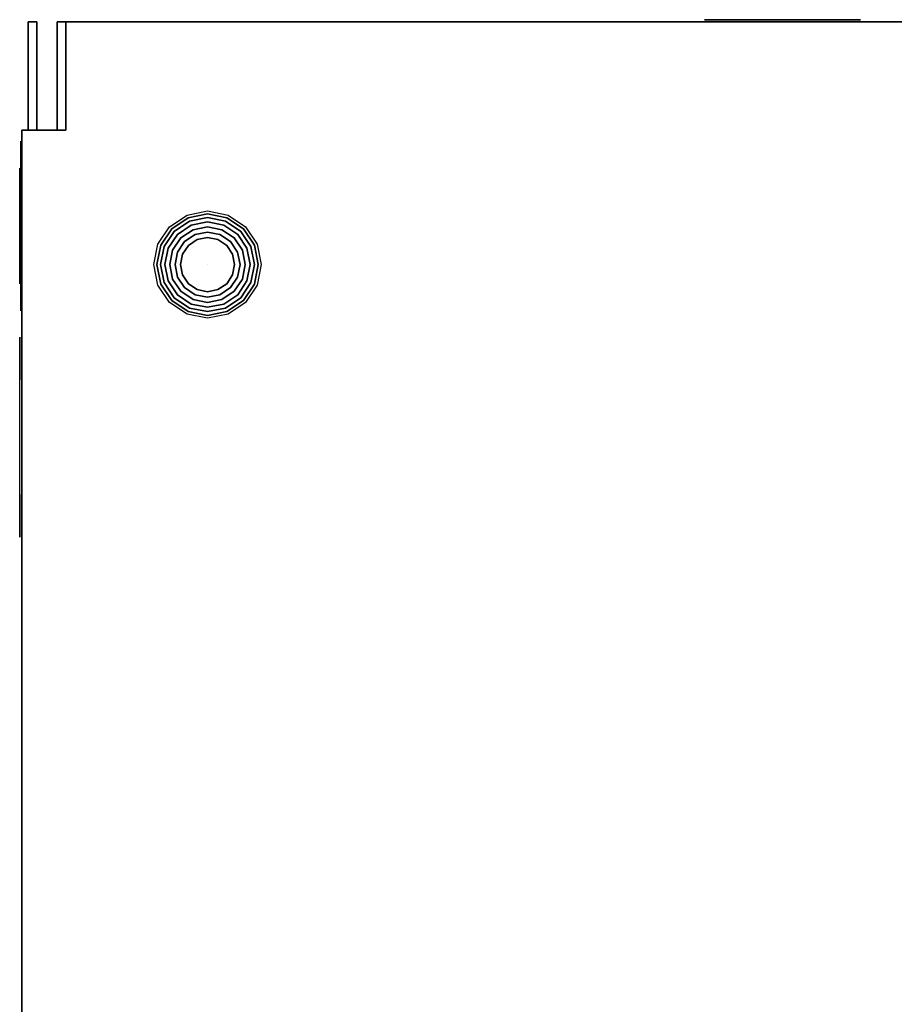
# Model space of a CAD drawing. Header units: millimetres. Extents: x -399 to 408, y -383 to 469.
# Tile 9 of 16: x -399 to 5, y 15 to 469. Entities that reach past the tile are written whole.
import ezdxf

# ---------------------------------------------------------------- set-up
doc = ezdxf.new("R2010")
doc.units = ezdxf.units.MM
doc.layers.add('KF_SEQ_10_B_SPEAKDETAIL', color=250, linetype='Continuous')
doc.layers.add('KF_SEQ_10_B_SPEAKER', color=253, linetype='Continuous')

# ---------------------------------------------------------------- blocks, each defined once
blk = doc.blocks.new('KF_SEQ_10_B')
at = {"layer": 'KF_SEQ_10_B_SPEAKDETAIL'}
for points in [[(-395.1, 468, 235), (-391.1, 468, 235), (-391.1, 418, 235), (-395.1, 418, 235)], [(-395.1, 468, -235), (-391.1, 468, -235), (-391.1, 418, -235), (-395.1, 418, -235)], [(-391.1, 468, 235), (-395.1, 468, 235), (-395.1, 468, -235), (-391.1, 468, -235)], [(-395.1, 468, 235), (-395.1, 418, 235), (-395.1, 418, -235), (-395.1, 468, -235)], [(-391.1, 468, 235), (-391.1, 418, 235), (-391.1, 418, -235), (-391.1, 468, -235)], [(-381.7, 468, 235), (-377.7, 468, 235), (-377.7, 418, 235), (-381.7, 418, 235)], [(-381.7, 468, -235), (-377.7, 468, -235), (-377.7, 418, -235), (-381.7, 418, -235)], [(-377.7, 468, 235), (-381.7, 468, 235), (-381.7, 468, -235), (-377.7, 468, -235)], [(-381.7, 468, 235), (-381.7, 418, 235), (-381.7, 418, -235), (-381.7, 468, -235)], [(-377.7, 468, 235), (-377.7, 418, 235), (-377.7, 418, -235), (-377.7, 468, -235)], [(-391.1, 418, 235), (-395.1, 418, 235), (-395.1, 418, -235), (-391.1, 418, -235)], [(-377.7, 418, 235), (-381.7, 418, 235), (-381.7, 418, -235), (-377.7, 418, -235)]]:
    blk.add_3dface(points, dxfattribs=at)
for points, invisible_edges in [([(-83, 469, -52), (-83, 469, 52), (-81.99, 469, 55.89), (-81.99, 469, -55.89)], 4), ([(-81.99, 469, -55.89), (-81.99, 469, 55.89), (-79.23, 469, 58.79), (-79.23, 469, -58.79)], 5), ([(-79.23, 469, -58.79), (-79.23, 469, 58.79), (-75.4, 469, 59.99), (-75.4, 469, -59.99)], 5), ([(-75.4, 469, -59.99), (-75.4, 469, 59.99), (-71.34, 469, 60), (-71.34, 469, -60)], 5), ([(-71.34, 469, -60), (-71.34, 469, 60), (-67.28, 469, 60), (-67.28, 469, -60)], 5), ([(-67.28, 469, -60), (-67.28, 469, 60), (-63.23, 469, 60), (-63.23, 469, -60)], 5), ([(-63.23, 469, -60), (-63.23, 469, 60), (-59.17, 469, 60), (-59.17, 469, -60)], 5), ([(-59.17, 469, -60), (-59.17, 469, 60), (-55.11, 469, 60), (-55.11, 469, -60)], 5), ([(-55.11, 469, -60), (-55.11, 469, 60), (-51.06, 469, 60), (-51.06, 469, -60)], 5), ([(-51.06, 469, -60), (-51.06, 469, 60), (-47, 469, 60), (-47, 469, -60)], 5), ([(-47, 469, -60), (-47, 469, 60), (-42.94, 469, 60), (-42.94, 469, -60)], 5), ([(-42.94, 469, -60), (-42.94, 469, 60), (-38.89, 469, 60), (-38.89, 469, -60)], 5), ([(-38.89, 469, -60), (-38.89, 469, 60), (-34.83, 469, 60), (-34.83, 469, -60)], 5), ([(-34.83, 469, -60), (-34.83, 469, 60), (-30.77, 469, 60), (-30.77, 469, -60)], 5), ([(-30.77, 469, -60), (-30.77, 469, 60), (-26.72, 469, 60), (-26.72, 469, -60)], 5), ([(-26.72, 469, -60), (-26.72, 469, 60), (-22.66, 469, 60), (-22.66, 469, -60)], 5), ([(-22.66, 469, -60), (-22.66, 469, 60), (-18.6, 469, 59.99), (-18.6, 469, -59.99)], 5), ([(-18.6, 469, -59.99), (-18.6, 469, 59.99), (-14.77, 469, 58.79), (-14.77, 469, -58.79)], 5), ([(-14.77, 469, -58.79), (-14.77, 469, 58.79), (-12.01, 469, 55.89), (-12.01, 469, -55.89)], 5), ([(-12.01, 469, -55.89), (-12.01, 469, 55.89), (-11, 469, 52), (-11, 469, -52)], 1), ([(-399, 399.83, -152.25), (-399, 399.83, -157.74), (-399, 400.49, -154.99)], 5), ([(-399, 399.83, 157.74), (-399, 399.83, 152.25), (-399, 400.49, 154.99)], 5), ([(-399, 398.54, -149.71), (-399, 398.54, -160.27), (-399, 399.83, -157.74), (-399, 399.83, -152.25)], 5), ([(-399, 398.54, 160.27), (-399, 398.54, 149.71), (-399, 399.83, 152.25), (-399, 399.83, 157.74)], 5), ([(-399, 397, -147.32), (-399, 397, -162.66), (-399, 398.54, -160.27), (-399, 398.54, -149.71)], 5), ([(-399, 397, 162.66), (-399, 397, 147.32), (-399, 398.54, 149.71), (-399, 398.54, 160.27)], 5), ([(-399, 395.23, -145.1), (-399, 395.23, -164.89), (-399, 397, -162.66), (-399, 397, -147.32)], 5), ([(-399, 395.23, 164.89), (-399, 395.23, 145.1), (-399, 397, 147.32), (-399, 397, 162.66)], 5), ([(-399, 393.24, -143.06), (-399, 393.24, -166.93), (-399, 395.23, -164.89), (-399, 395.23, -145.1)], 5), ([(-399, 393.24, 166.93), (-399, 393.24, 143.06), (-399, 395.23, 145.1), (-399, 395.23, 164.89)], 5), ([(-399, 391.07, -141.23), (-399, 391.07, -168.76), (-399, 393.24, -166.93), (-399, 393.24, -143.06)], 5), ([(-399, 391.07, 168.76), (-399, 391.07, 141.23), (-399, 393.24, 143.06), (-399, 393.24, 166.93)], 5), ([(-399, 388.72, -139.62), (-399, 388.72, -170.36), (-399, 391.07, -168.76), (-399, 391.07, -141.23)], 5), ([(-399, 388.72, 170.36), (-399, 388.72, 139.62), (-399, 391.07, 141.23), (-399, 391.07, 168.76)], 5), ([(-399, 386.22, -138.26), (-399, 386.22, -171.73), (-399, 388.72, -170.36), (-399, 388.72, -139.62)], 5), ([(-399, 386.22, 171.73), (-399, 386.22, 138.26), (-399, 388.72, 139.62), (-399, 388.72, 170.36)], 5), ([(-399, 383.6, -137.15), (-399, 383.6, -172.83), (-399, 386.22, -171.73), (-399, 386.22, -138.26)], 5), ([(-399, 383.6, 172.83), (-399, 383.6, 137.15), (-399, 386.22, 138.26), (-399, 386.22, 171.73)], 5), ([(-399, 380.88, -136.31), (-399, 380.88, -173.67), (-399, 383.6, -172.83), (-399, 383.6, -137.15)], 5), ([(-399, 380.88, 173.67), (-399, 380.88, 136.31), (-399, 383.6, 137.15), (-399, 383.6, 172.83)], 5), ([(-399, 378.09, -135.75), (-399, 378.09, -174.24), (-399, 380.88, -173.67), (-399, 380.88, -136.31)], 5), ([(-399, 378.09, 174.24), (-399, 378.09, 135.75), (-399, 380.88, 136.31), (-399, 380.88, 173.67)], 5), ([(-399, 375.26, -135.47), (-399, 375.26, -174.52), (-399, 378.09, -174.24), (-399, 378.09, -135.75)], 5), ([(-399, 375.26, 174.52), (-399, 375.26, 135.47), (-399, 378.09, 135.75), (-399, 378.09, 174.24)], 5), ([(-329.81, 373.51, -235), (-321.77, 378.87, -235), (-321.26, 377.63, -237.13), (-328.85, 372.55, -237.13)], 10), ([(-328.85, 372.55, -237.13), (-321.26, 377.63, -237.13), (-320.6, 376.05, -238.97), (-327.65, 371.35, -238.97)], 10), ([(-321.77, 378.87, -235), (-312.3, 380.76, -235), (-312.3, 379.41, -237.13), (-321.26, 377.63, -237.13)], 10), ([(-321.26, 377.63, -237.13), (-312.3, 379.41, -237.13), (-312.3, 377.7, -238.97), (-320.6, 376.05, -238.97)], 10), ([(-320.6, 376.05, -238.97), (-312.3, 377.7, -238.97), (-312.3, 375.68, -240.48), (-319.83, 374.19, -240.48)], 10), ([(-312.3, 380.76, -235), (-302.83, 378.87, -235), (-303.34, 377.63, -237.13), (-312.3, 379.41, -237.13)], 10), ([(-312.3, 379.41, -237.13), (-303.34, 377.63, -237.13), (-304, 376.05, -238.97), (-312.3, 377.7, -238.97)], 10), ([(-312.3, 377.7, -238.97), (-304, 376.05, -238.97), (-304.77, 374.19, -240.48), (-312.3, 375.68, -240.48)], 10), ([(-303.34, 377.63, -237.13), (-295.75, 372.55, -237.13), (-296.95, 371.35, -238.97), (-304, 376.05, -238.97)], 10), ([(-302.83, 378.87, -235), (-294.79, 373.51, -235), (-295.75, 372.55, -237.13), (-303.34, 377.63, -237.13)], 10), ([(-399, 372.42, -135.47), (-399, 372.42, -174.52), (-399, 375.26, -174.52), (-399, 375.26, -135.47)], 5), ([(-399, 372.42, 174.52), (-399, 372.42, 135.47), (-399, 375.26, 135.47), (-399, 375.26, 174.52)], 5), ([(-335.17, 365.47, -235), (-329.81, 373.51, -235), (-328.85, 372.55, -237.13), (-333.93, 364.96, -237.13)], 10), ([(-333.93, 364.96, -237.13), (-328.85, 372.55, -237.13), (-327.65, 371.35, -238.97), (-332.35, 364.3, -238.97)], 10), ([(-327.65, 371.35, -238.97), (-320.6, 376.05, -238.97), (-319.83, 374.19, -240.48), (-326.22, 369.92, -240.48)], 10), ([(-326.22, 369.92, -240.48), (-319.83, 374.19, -240.48), (-318.97, 372.1, -241.59), (-324.62, 368.32, -241.59)], 10), ([(-319.83, 374.19, -240.48), (-312.3, 375.68, -240.48), (-312.3, 373.43, -241.59), (-318.97, 372.1, -241.59)], 10), ([(-318.97, 372.1, -241.59), (-312.3, 373.43, -241.59), (-312.3, 371.01, -242.27), (-318.04, 369.86, -242.27)], 10), ([(-312.3, 375.68, -240.48), (-304.77, 374.19, -240.48), (-305.63, 372.1, -241.59), (-312.3, 373.43, -241.59)], 10), ([(-312.3, 373.43, -241.59), (-305.63, 372.1, -241.59), (-306.56, 369.86, -242.27), (-312.3, 371.01, -242.27)], 10), ([(-304.77, 374.19, -240.48), (-298.38, 369.92, -240.48), (-299.98, 368.32, -241.59), (-305.63, 372.1, -241.59)], 10), ([(-304, 376.05, -238.97), (-296.95, 371.35, -238.97), (-298.38, 369.92, -240.48), (-304.77, 374.19, -240.48)], 10), ([(-295.75, 372.55, -237.13), (-290.67, 364.96, -237.13), (-292.25, 364.3, -238.97), (-296.95, 371.35, -238.97)], 10), ([(-294.79, 373.51, -235), (-289.43, 365.47, -235), (-290.67, 364.96, -237.13), (-295.75, 372.55, -237.13)], 10), ([(-399, 369.58, -135.75), (-399, 369.58, -174.24), (-399, 372.42, -174.52), (-399, 372.42, -135.47)], 5), ([(-399, 369.58, 174.24), (-399, 369.58, 135.75), (-399, 372.42, 135.47), (-399, 372.42, 174.52)], 5), ([(-399, 366.8, -136.31), (-399, 366.8, -173.67), (-399, 369.58, -174.24), (-399, 369.58, -135.75)], 5), ([(-399, 366.8, 173.67), (-399, 366.8, 136.31), (-399, 369.58, 135.75), (-399, 369.58, 174.24)], 5), ([(-332.35, 364.3, -238.97), (-327.65, 371.35, -238.97), (-326.22, 369.92, -240.48), (-330.49, 363.53, -240.48)], 10), ([(-330.49, 363.53, -240.48), (-326.22, 369.92, -240.48), (-324.62, 368.32, -241.59), (-328.4, 362.67, -241.59)], 10), ([(-328.4, 362.67, -241.59), (-324.62, 368.32, -241.59), (-322.91, 366.61, -242.27), (-326.16, 361.74, -242.27)], 10), ([(-324.62, 368.32, -241.59), (-318.97, 372.1, -241.59), (-318.04, 369.86, -242.27), (-322.91, 366.61, -242.27)], 10), ([(-322.91, 366.61, -242.27), (-318.04, 369.86, -242.27), (-317.08, 367.55, -242.5), (-321.14, 364.84, -242.5)], 10), ([(-318.04, 369.86, -242.27), (-312.3, 371.01, -242.27), (-312.3, 368.5, -242.5), (-317.08, 367.55, -242.5)], 10), ([(-317.08, 367.55, -242.5), (-312.3, 368.5, -242.5), (-312.3, 356, -242.5)], 10), ([(-312.3, 371.01, -242.27), (-306.56, 369.86, -242.27), (-307.52, 367.55, -242.5), (-312.3, 368.5, -242.5)], 10), ([(-312.3, 368.5, -242.5), (-307.52, 367.55, -242.5), (-312.3, 356, -242.5)], 10), ([(-306.56, 369.86, -242.27), (-301.69, 366.61, -242.27), (-303.46, 364.84, -242.5), (-307.52, 367.55, -242.5)], 10), ([(-305.63, 372.1, -241.59), (-299.98, 368.32, -241.59), (-301.69, 366.61, -242.27), (-306.56, 369.86, -242.27)], 10), ([(-299.98, 368.32, -241.59), (-296.2, 362.67, -241.59), (-298.44, 361.74, -242.27), (-301.69, 366.61, -242.27)], 10), ([(-298.38, 369.92, -240.48), (-294.11, 363.53, -240.48), (-296.2, 362.67, -241.59), (-299.98, 368.32, -241.59)], 10), ([(-296.95, 371.35, -238.97), (-292.25, 364.3, -238.97), (-294.11, 363.53, -240.48), (-298.38, 369.92, -240.48)], 10), ([(-399, 364.08, -137.15), (-399, 364.08, -172.83), (-399, 366.8, -173.67), (-399, 366.8, -136.31)], 5), ([(-399, 364.08, 172.83), (-399, 364.08, 137.15), (-399, 366.8, 136.31), (-399, 366.8, 173.67)], 5), ([(-399, 361.46, -138.26), (-399, 361.46, -171.73), (-399, 364.08, -172.83), (-399, 364.08, -137.15)], 5), ([(-399, 361.46, 171.73), (-399, 361.46, 138.26), (-399, 364.08, 137.15), (-399, 364.08, 172.83)], 5), ([(-337.06, 356, -235), (-335.17, 365.47, -235), (-333.93, 364.96, -237.13), (-335.71, 356, -237.13)], 10), ([(-335.71, 356, -237.13), (-333.93, 364.96, -237.13), (-332.35, 364.3, -238.97), (-334, 356, -238.97)], 10), ([(-334, 356, -238.97), (-332.35, 364.3, -238.97), (-330.49, 363.53, -240.48), (-331.98, 356, -240.48)], 10), ([(-331.98, 356, -240.48), (-330.49, 363.53, -240.48), (-328.4, 362.67, -241.59), (-329.73, 356, -241.59)], 10), ([(-326.16, 361.74, -242.27), (-322.91, 366.61, -242.27), (-321.14, 364.84, -242.5), (-323.85, 360.78, -242.5)], 10), ([(-323.85, 360.78, -242.5), (-321.14, 364.84, -242.5), (-312.3, 356, -242.5)], 10), ([(-321.14, 364.84, -242.5), (-317.08, 367.55, -242.5), (-312.3, 356, -242.5)], 10), ([(-307.52, 367.55, -242.5), (-303.46, 364.84, -242.5), (-312.3, 356, -242.5)], 10), ([(-303.46, 364.84, -242.5), (-300.75, 360.78, -242.5), (-312.3, 356, -242.5)], 10), ([(-301.69, 366.61, -242.27), (-298.44, 361.74, -242.27), (-300.75, 360.78, -242.5), (-303.46, 364.84, -242.5)], 10), ([(-294.11, 363.53, -240.48), (-292.62, 356, -240.48), (-294.87, 356, -241.59), (-296.2, 362.67, -241.59)], 10), ([(-292.25, 364.3, -238.97), (-290.6, 356, -238.97), (-292.62, 356, -240.48), (-294.11, 363.53, -240.48)], 10), ([(-290.67, 364.96, -237.13), (-288.89, 356, -237.13), (-290.6, 356, -238.97), (-292.25, 364.3, -238.97)], 10), ([(-289.43, 365.47, -235), (-287.54, 356, -235), (-288.89, 356, -237.13), (-290.67, 364.96, -237.13)], 10), ([(-399, 358.96, -139.62), (-399, 358.96, -170.36), (-399, 361.46, -171.73), (-399, 361.46, -138.26)], 5), ([(-399, 358.96, 170.36), (-399, 358.96, 139.62), (-399, 361.46, 138.26), (-399, 361.46, 171.73)], 5), ([(-399, 356.61, -141.23), (-399, 356.61, -168.76), (-399, 358.96, -170.36), (-399, 358.96, -139.62)], 5), ([(-399, 356.61, 168.76), (-399, 356.61, 141.23), (-399, 358.96, 139.62), (-399, 358.96, 170.36)], 5), ([(-329.73, 356, -241.59), (-328.4, 362.67, -241.59), (-326.16, 361.74, -242.27), (-327.31, 356, -242.27)], 10), ([(-327.31, 356, -242.27), (-326.16, 361.74, -242.27), (-323.85, 360.78, -242.5), (-324.8, 356, -242.5)], 10), ([(-324.8, 356, -242.5), (-323.85, 360.78, -242.5), (-312.3, 356, -242.5)], 10), ([(-300.75, 360.78, -242.5), (-299.8, 356, -242.5), (-312.3, 356, -242.5)], 10), ([(-298.44, 361.74, -242.27), (-297.29, 356, -242.27), (-299.8, 356, -242.5), (-300.75, 360.78, -242.5)], 10), ([(-296.2, 362.67, -241.59), (-294.87, 356, -241.59), (-297.29, 356, -242.27), (-298.44, 361.74, -242.27)], 10), ([(-399, 354.43, -143.06), (-399, 354.43, -166.93), (-399, 356.61, -168.76), (-399, 356.61, -141.23)], 5), ([(-399, 354.43, 166.93), (-399, 354.43, 143.06), (-399, 356.61, 141.23), (-399, 356.61, 168.76)], 5), ([(-399, 352.45, -145.1), (-399, 352.45, -164.89), (-399, 354.43, -166.93), (-399, 354.43, -143.06)], 5), ([(-399, 352.45, 164.89), (-399, 352.45, 145.1), (-399, 354.43, 143.06), (-399, 354.43, 166.93)], 5), ([(-335.17, 346.53, -235), (-337.06, 356, -235), (-335.71, 356, -237.13), (-333.93, 347.04, -237.13)], 10), ([(-333.93, 347.04, -237.13), (-335.71, 356, -237.13), (-334, 356, -238.97), (-332.35, 347.7, -238.97)], 10), ([(-332.35, 347.7, -238.97), (-334, 356, -238.97), (-331.98, 356, -240.48), (-330.49, 348.47, -240.48)], 10), ([(-330.49, 348.47, -240.48), (-331.98, 356, -240.48), (-329.73, 356, -241.59), (-328.4, 349.33, -241.59)], 10), ([(-328.4, 349.33, -241.59), (-329.73, 356, -241.59), (-327.31, 356, -242.27), (-326.16, 350.26, -242.27)], 10), ([(-326.16, 350.26, -242.27), (-327.31, 356, -242.27), (-324.8, 356, -242.5), (-323.85, 351.22, -242.5)], 10), ([(-323.85, 351.22, -242.5), (-324.8, 356, -242.5), (-312.3, 356, -242.5)], 10), ([(-321.14, 347.16, -242.5), (-323.85, 351.22, -242.5), (-312.3, 356, -242.5)], 10), ([(-317.08, 344.45, -242.5), (-321.14, 347.16, -242.5), (-312.3, 356, -242.5)], 10), ([(-312.3, 343.5, -242.5), (-317.08, 344.45, -242.5), (-312.3, 356, -242.5)], 10), ([(-299.8, 356, -242.5), (-300.75, 351.22, -242.5), (-312.3, 356, -242.5)], 10), ([(-300.75, 351.22, -242.5), (-303.46, 347.16, -242.5), (-312.3, 356, -242.5)], 10), ([(-303.46, 347.16, -242.5), (-307.52, 344.45, -242.5), (-312.3, 356, -242.5)], 10), ([(-307.52, 344.45, -242.5), (-312.3, 343.5, -242.5), (-312.3, 356, -242.5)], 10), ([(-297.29, 356, -242.27), (-298.44, 350.26, -242.27), (-300.75, 351.22, -242.5), (-299.8, 356, -242.5)], 10), ([(-294.87, 356, -241.59), (-296.2, 349.33, -241.59), (-298.44, 350.26, -242.27), (-297.29, 356, -242.27)], 10), ([(-292.62, 356, -240.48), (-294.11, 348.47, -240.48), (-296.2, 349.33, -241.59), (-294.87, 356, -241.59)], 10), ([(-290.6, 356, -238.97), (-292.25, 347.7, -238.97), (-294.11, 348.47, -240.48), (-292.62, 356, -240.48)], 10), ([(-288.89, 356, -237.13), (-290.67, 347.04, -237.13), (-292.25, 347.7, -238.97), (-290.6, 356, -238.97)], 10), ([(-287.54, 356, -235), (-289.43, 346.53, -235), (-290.67, 347.04, -237.13), (-288.89, 356, -237.13)], 10), ([(-399, 350.68, -147.32), (-399, 350.68, -162.66), (-399, 352.45, -164.89), (-399, 352.45, -145.1)], 5), ([(-399, 350.68, 162.66), (-399, 350.68, 147.32), (-399, 352.45, 145.1), (-399, 352.45, 164.89)], 5), ([(-399, 349.14, -149.71), (-399, 349.14, -160.27), (-399, 350.68, -162.66), (-399, 350.68, -147.32)], 5), ([(-399, 349.14, 160.27), (-399, 349.14, 149.71), (-399, 350.68, 147.32), (-399, 350.68, 162.66)], 5), ([(-324.62, 343.68, -241.59), (-328.4, 349.33, -241.59), (-326.16, 350.26, -242.27), (-322.91, 345.39, -242.27)], 10), ([(-322.91, 345.39, -242.27), (-326.16, 350.26, -242.27), (-323.85, 351.22, -242.5), (-321.14, 347.16, -242.5)], 10), ([(-298.44, 350.26, -242.27), (-301.69, 345.39, -242.27), (-303.46, 347.16, -242.5), (-300.75, 351.22, -242.5)], 10), ([(-296.2, 349.33, -241.59), (-299.98, 343.68, -241.59), (-301.69, 345.39, -242.27), (-298.44, 350.26, -242.27)], 10), ([(-399, 347.84, -152.25), (-399, 347.84, -157.74), (-399, 349.14, -160.27), (-399, 349.14, -149.71)], 5), ([(-399, 347.84, 157.74), (-399, 347.84, 152.25), (-399, 349.14, 149.71), (-399, 349.14, 160.27)], 5), ([(-399, 347.19, -154.99), (-399, 347.84, -157.74), (-399, 347.84, -152.25)], 2), ([(-399, 347.19, 154.99), (-399, 347.84, 152.25), (-399, 347.84, 157.74)], 2), ([(-329.81, 338.49, -235), (-335.17, 346.53, -235), (-333.93, 347.04, -237.13), (-328.85, 339.45, -237.13)], 10), ([(-328.85, 339.45, -237.13), (-333.93, 347.04, -237.13), (-332.35, 347.7, -238.97), (-327.65, 340.65, -238.97)], 10), ([(-327.65, 340.65, -238.97), (-332.35, 347.7, -238.97), (-330.49, 348.47, -240.48), (-326.22, 342.08, -240.48)], 10), ([(-326.22, 342.08, -240.48), (-330.49, 348.47, -240.48), (-328.4, 349.33, -241.59), (-324.62, 343.68, -241.59)], 10), ([(-318.97, 339.9, -241.59), (-324.62, 343.68, -241.59), (-322.91, 345.39, -242.27), (-318.04, 342.14, -242.27)], 10), ([(-318.04, 342.14, -242.27), (-322.91, 345.39, -242.27), (-321.14, 347.16, -242.5), (-317.08, 344.45, -242.5)], 10), ([(-301.69, 345.39, -242.27), (-306.56, 342.14, -242.27), (-307.52, 344.45, -242.5), (-303.46, 347.16, -242.5)], 10), ([(-299.98, 343.68, -241.59), (-305.63, 339.9, -241.59), (-306.56, 342.14, -242.27), (-301.69, 345.39, -242.27)], 10), ([(-294.11, 348.47, -240.48), (-298.38, 342.08, -240.48), (-299.98, 343.68, -241.59), (-296.2, 349.33, -241.59)], 10), ([(-292.25, 347.7, -238.97), (-296.95, 340.65, -238.97), (-298.38, 342.08, -240.48), (-294.11, 348.47, -240.48)], 10), ([(-290.67, 347.04, -237.13), (-295.75, 339.45, -237.13), (-296.95, 340.65, -238.97), (-292.25, 347.7, -238.97)], 10), ([(-289.43, 346.53, -235), (-294.79, 338.49, -235), (-295.75, 339.45, -237.13), (-290.67, 347.04, -237.13)], 10), ([(-320.6, 335.95, -238.97), (-327.65, 340.65, -238.97), (-326.22, 342.08, -240.48), (-319.83, 337.81, -240.48)], 10), ([(-319.83, 337.81, -240.48), (-326.22, 342.08, -240.48), (-324.62, 343.68, -241.59), (-318.97, 339.9, -241.59)], 10), ([(-312.3, 338.57, -241.59), (-318.97, 339.9, -241.59), (-318.04, 342.14, -242.27), (-312.3, 340.99, -242.27)], 10), ([(-312.3, 340.99, -242.27), (-318.04, 342.14, -242.27), (-317.08, 344.45, -242.5), (-312.3, 343.5, -242.5)], 10), ([(-306.56, 342.14, -242.27), (-312.3, 340.99, -242.27), (-312.3, 343.5, -242.5), (-307.52, 344.45, -242.5)], 10), ([(-305.63, 339.9, -241.59), (-312.3, 338.57, -241.59), (-312.3, 340.99, -242.27), (-306.56, 342.14, -242.27)], 10), ([(-298.38, 342.08, -240.48), (-304.77, 337.81, -240.48), (-305.63, 339.9, -241.59), (-299.98, 343.68, -241.59)], 10), ([(-296.95, 340.65, -238.97), (-304, 335.95, -238.97), (-304.77, 337.81, -240.48), (-298.38, 342.08, -240.48)], 10), ([(-321.77, 333.13, -235), (-329.81, 338.49, -235), (-328.85, 339.45, -237.13), (-321.26, 334.37, -237.13)], 10), ([(-321.26, 334.37, -237.13), (-328.85, 339.45, -237.13), (-327.65, 340.65, -238.97), (-320.6, 335.95, -238.97)], 10), ([(-312.3, 334.3, -238.97), (-320.6, 335.95, -238.97), (-319.83, 337.81, -240.48), (-312.3, 336.32, -240.48)], 10), ([(-312.3, 336.32, -240.48), (-319.83, 337.81, -240.48), (-318.97, 339.9, -241.59), (-312.3, 338.57, -241.59)], 10), ([(-304.77, 337.81, -240.48), (-312.3, 336.32, -240.48), (-312.3, 338.57, -241.59), (-305.63, 339.9, -241.59)], 10), ([(-304, 335.95, -238.97), (-312.3, 334.3, -238.97), (-312.3, 336.32, -240.48), (-304.77, 337.81, -240.48)], 10), ([(-295.75, 339.45, -237.13), (-303.34, 334.37, -237.13), (-304, 335.95, -238.97), (-296.95, 340.65, -238.97)], 10), ([(-294.79, 338.49, -235), (-302.83, 333.13, -235), (-303.34, 334.37, -237.13), (-295.75, 339.45, -237.13)], 10), ([(-312.3, 331.24, -235), (-321.77, 333.13, -235), (-321.26, 334.37, -237.13), (-312.3, 332.59, -237.13)], 10), ([(-312.3, 332.59, -237.13), (-321.26, 334.37, -237.13), (-320.6, 335.95, -238.97), (-312.3, 334.3, -238.97)], 10), ([(-303.34, 334.37, -237.13), (-312.3, 332.59, -237.13), (-312.3, 334.3, -238.97), (-304, 335.95, -238.97)], 10), ([(-302.83, 333.13, -235), (-312.3, 331.24, -235), (-312.3, 332.59, -237.13), (-303.34, 334.37, -237.13)], 10)]:
    blk.add_3dface(points, dxfattribs=dict(at, invisible_edges=invisible_edges))
at = {"layer": 'KF_SEQ_10_B_SPEAKDETAIL', "color": 252}
for points, invisible_edges in [([(-398.5, 412.46, -150.62), (-398.5, 412.46, -159.37), (-398.5, 412.99, -154.99)], 5), ([(-398.5, 412.46, 159.37), (-398.5, 412.46, 150.62), (-398.5, 412.99, 154.99)], 5), ([(-398.5, 410.94, -146.48), (-398.5, 410.94, -163.5), (-398.5, 412.46, -159.37), (-398.5, 412.46, -150.62)], 5), ([(-398.5, 410.94, 163.5), (-398.5, 410.94, 146.48), (-398.5, 412.46, 150.62), (-398.5, 412.46, 159.37)], 5), ([(-398.5, 408.85, -142.59), (-398.5, 408.85, -167.39), (-398.5, 410.94, -163.5), (-398.5, 410.94, -146.48)], 5), ([(-398.5, 408.85, 167.39), (-398.5, 408.85, 142.59), (-398.5, 410.94, 146.48), (-398.5, 410.94, 163.5)], 5), ([(-398.5, 406.35, -138.95), (-398.5, 406.35, -171.03), (-398.5, 408.85, -167.39), (-398.5, 408.85, -142.59)], 5), ([(-398.5, 406.35, 171.03), (-398.5, 406.35, 138.95), (-398.5, 408.85, 142.59), (-398.5, 408.85, 167.39)], 5), ([(-398.5, 403.48, -135.6), (-398.5, 403.48, -174.38), (-398.5, 406.35, -171.03), (-398.5, 406.35, -138.95)], 5), ([(-398.5, 403.48, 174.38), (-398.5, 403.48, 135.6), (-398.5, 406.35, 138.95), (-398.5, 406.35, 171.03)], 5), ([(-398.5, 400.26, -132.58), (-398.5, 400.26, -177.41), (-398.5, 403.48, -174.38), (-398.5, 403.48, -135.6)], 5), ([(-398.5, 400.26, 177.41), (-398.5, 400.26, 132.58), (-398.5, 403.48, 135.6), (-398.5, 403.48, 174.38)], 5), ([(-398.5, 396.73, -129.92), (-398.5, 396.73, -180.07), (-398.5, 400.26, -177.41), (-398.5, 400.26, -132.58)], 5), ([(-398.5, 396.73, 180.07), (-398.5, 396.73, 129.92), (-398.5, 400.26, 132.58), (-398.5, 400.26, 177.41)], 5), ([(-398.5, 392.94, -127.65), (-398.5, 392.94, -182.33), (-398.5, 396.73, -180.07), (-398.5, 396.73, -129.92)], 5), ([(-398.5, 392.94, 182.33), (-398.5, 392.94, 127.65), (-398.5, 396.73, 129.92), (-398.5, 396.73, 180.07)], 5), ([(-398.5, 388.93, -125.81), (-398.5, 388.93, -184.17), (-398.5, 392.94, -182.33), (-398.5, 392.94, -127.65)], 5), ([(-398.5, 388.93, 184.17), (-398.5, 388.93, 125.81), (-398.5, 392.94, 127.65), (-398.5, 392.94, 182.33)], 5), ([(-398.5, 384.75, -124.41), (-398.5, 384.75, -185.58), (-398.5, 388.93, -184.17), (-398.5, 388.93, -125.81)], 5), ([(-398.5, 384.75, 185.58), (-398.5, 384.75, 124.41), (-398.5, 388.93, 125.81), (-398.5, 388.93, 184.17)], 5), ([(-398.5, 380.43, -123.46), (-398.5, 380.43, -186.52), (-398.5, 384.75, -185.58), (-398.5, 384.75, -124.41)], 5), ([(-398.5, 380.43, 186.52), (-398.5, 380.43, 123.46), (-398.5, 384.75, 124.41), (-398.5, 384.75, 185.58)], 5), ([(-398.5, 376.05, -122.99), (-398.5, 376.05, -187), (-398.5, 380.43, -186.52), (-398.5, 380.43, -123.46)], 5), ([(-398.5, 376.05, 187), (-398.5, 376.05, 122.99), (-398.5, 380.43, 123.46), (-398.5, 380.43, 186.52)], 5), ([(-398.5, 371.63, -122.99), (-398.5, 371.63, -187), (-398.5, 376.05, -187), (-398.5, 376.05, -122.99)], 5), ([(-398.5, 371.63, 187), (-398.5, 371.63, 122.99), (-398.5, 376.05, 122.99), (-398.5, 376.05, 187)], 5), ([(-398.5, 367.24, -123.46), (-398.5, 367.24, -186.52), (-398.5, 371.63, -187), (-398.5, 371.63, -122.99)], 5), ([(-398.5, 367.24, 186.52), (-398.5, 367.24, 123.46), (-398.5, 371.63, 122.99), (-398.5, 371.63, 187)], 5), ([(-398.5, 362.93, -124.41), (-398.5, 362.93, -185.58), (-398.5, 367.24, -186.52), (-398.5, 367.24, -123.46)], 5), ([(-398.5, 362.93, 185.58), (-398.5, 362.93, 124.41), (-398.5, 367.24, 123.46), (-398.5, 367.24, 186.52)], 5), ([(-398.5, 358.74, -125.81), (-398.5, 358.74, -184.17), (-398.5, 362.93, -185.58), (-398.5, 362.93, -124.41)], 5), ([(-398.5, 358.74, 184.17), (-398.5, 358.74, 125.81), (-398.5, 362.93, 124.41), (-398.5, 362.93, 185.58)], 5), ([(-398.5, 354.73, -127.65), (-398.5, 354.73, -182.33), (-398.5, 358.74, -184.17), (-398.5, 358.74, -125.81)], 5), ([(-398.5, 354.73, 182.33), (-398.5, 354.73, 127.65), (-398.5, 358.74, 125.81), (-398.5, 358.74, 184.17)], 5), ([(-398.5, 350.94, -129.92), (-398.5, 350.94, -180.07), (-398.5, 354.73, -182.33), (-398.5, 354.73, -127.65)], 5), ([(-398.5, 350.94, 180.07), (-398.5, 350.94, 129.92), (-398.5, 354.73, 127.65), (-398.5, 354.73, 182.33)], 5), ([(-398.5, 347.42, -132.58), (-398.5, 347.42, -177.41), (-398.5, 350.94, -180.07), (-398.5, 350.94, -129.92)], 5), ([(-398.5, 347.42, 177.41), (-398.5, 347.42, 132.58), (-398.5, 350.94, 129.92), (-398.5, 350.94, 180.07)], 5), ([(-398.5, 344.2, -135.6), (-398.5, 344.2, -174.38), (-398.5, 347.42, -177.41), (-398.5, 347.42, -132.58)], 5), ([(-398.5, 344.2, 174.38), (-398.5, 344.2, 135.6), (-398.5, 347.42, 132.58), (-398.5, 347.42, 177.41)], 5), ([(-398.5, 341.33, -138.95), (-398.5, 341.33, -171.03), (-398.5, 344.2, -174.38), (-398.5, 344.2, -135.6)], 5), ([(-398.5, 341.33, 171.03), (-398.5, 341.33, 138.95), (-398.5, 344.2, 135.6), (-398.5, 344.2, 174.38)], 5), ([(-398.5, 338.83, -142.59), (-398.5, 338.83, -167.39), (-398.5, 341.33, -171.03), (-398.5, 341.33, -138.95)], 5), ([(-398.5, 338.83, 167.39), (-398.5, 338.83, 142.59), (-398.5, 341.33, 138.95), (-398.5, 341.33, 171.03)], 5), ([(-398.5, 336.74, -146.48), (-398.5, 336.74, -163.5), (-398.5, 338.83, -167.39), (-398.5, 338.83, -142.59)], 5), ([(-398.5, 336.74, 163.5), (-398.5, 336.74, 146.48), (-398.5, 338.83, 142.59), (-398.5, 338.83, 167.39)], 5), ([(-398.5, 335.21, -150.62), (-398.5, 335.21, -159.37), (-398.5, 336.74, -163.5), (-398.5, 336.74, -146.48)], 5), ([(-398.5, 335.21, 159.37), (-398.5, 335.21, 150.62), (-398.5, 336.74, 146.48), (-398.5, 336.74, 163.5)], 5), ([(-398.5, 334.69, -154.99), (-398.5, 335.21, -159.37), (-398.5, 335.21, -150.62)], 2), ([(-398.5, 334.69, 154.99), (-398.5, 335.21, 150.62), (-398.5, 335.21, 159.37)], 2), ([(-399, 322.5, -189.77), (-399, 322.29, -185.46), (-399, 318.45, -183.69), (-399, 316.22, -185.93)], 14), ([(-399, 321.28, -193.91), (-399, 322.5, -189.77), (-399, 316.22, -185.93), (-399, 313.98, -188.16)], 14), ([(-399, 322.5, -120.23), (-399, 321.28, -116.09), (-399, 313.98, -121.84), (-399, 316.22, -124.07)], 14), ([(-399, 322.29, -124.54), (-399, 322.5, -120.23), (-399, 316.22, -124.07), (-399, 318.45, -126.31)], 14), ([(-399, 322.5, 120.23), (-399, 322.29, 124.54), (-399, 318.45, 126.31), (-399, 316.22, 124.07)], 14), ([(-399, 321.28, 116.09), (-399, 322.5, 120.23), (-399, 316.22, 124.07), (-399, 313.98, 121.84)], 14), ([(-399, 322.5, 189.77), (-399, 321.28, 193.91), (-399, 313.98, 188.16), (-399, 316.22, 185.93)], 14), ([(-399, 322.29, 185.46), (-399, 322.5, 189.77), (-399, 316.22, 185.93), (-399, 318.45, 183.69)], 14), ([(-399, 322.29, -185.46), (-399, 320.68, -181.46), (-399, 320.68, -181.46), (-399, 318.45, -183.69)], 14), ([(-399, 320.68, -128.54), (-399, 322.29, -124.54), (-399, 318.45, -126.31), (-399, 320.68, -128.54)], 14), ([(-399, 322.29, 124.54), (-399, 320.68, 128.54), (-399, 320.68, 128.54), (-399, 318.45, 126.31)], 14), ([(-399, 320.68, 181.46), (-399, 322.29, 185.46), (-399, 318.45, 183.69), (-399, 320.68, 181.46)], 14), ([(-399, 318.78, -197.43), (-399, 321.28, -193.91), (-399, 313.98, -188.16), (-399, 311.75, -190.4)], 14), ([(-399, 321.28, -116.09), (-399, 318.78, -112.57), (-399, 311.75, -119.6), (-399, 313.98, -121.84)], 14), ([(-399, 318.78, 112.57), (-399, 321.28, 116.09), (-399, 313.98, 121.84), (-399, 311.75, 119.6)], 14), ([(-399, 321.28, 193.91), (-399, 318.78, 197.43), (-399, 311.75, 190.4), (-399, 313.98, 188.16)], 14), ([(-399, 296.49, -196.76), (-399, 302.82, -199.33), (-399, 320.68, -181.46), (-399, 309.6, -181.46)], 14), ([(-399, 296.49, -113.24), (-399, 302.82, -110.67), (-399, 320.68, -128.54), (-399, 309.6, -128.54)], 14), ([(-399, 232.02, -181.46), (-399, 234.59, -175.13), (-399, 318.11, -175.13), (-399, 320.68, -181.46)], 10), ([(-399, 234.59, -134.87), (-399, 232.02, -128.54), (-399, 320.68, -128.54), (-399, 318.11, -134.87)], 10), ([(-399, 296.49, 113.24), (-399, 302.82, 110.67), (-399, 320.68, 128.54), (-399, 309.6, 128.54)], 14), ([(-399, 296.49, 196.76), (-399, 302.82, 199.33), (-399, 320.68, 181.46), (-399, 309.6, 181.46)], 14), ([(-399, 232.02, 128.54), (-399, 234.59, 134.87), (-399, 318.11, 134.87), (-399, 320.68, 128.54)], 10), ([(-399, 234.59, 175.13), (-399, 232.02, 181.46), (-399, 320.68, 181.46), (-399, 318.11, 175.13)], 10), ([(-399, 315.27, -199.93), (-399, 318.78, -197.43), (-399, 311.75, -190.4), (-399, 309.52, -192.63)], 14), ([(-399, 318.78, -112.57), (-399, 315.27, -110.07), (-399, 309.52, -117.37), (-399, 311.75, -119.6)], 14), ([(-399, 315.27, 110.07), (-399, 318.78, 112.57), (-399, 311.75, 119.6), (-399, 309.52, 117.37)], 14), ([(-399, 318.78, 197.43), (-399, 315.27, 199.93), (-399, 309.52, 192.63), (-399, 311.75, 190.4)], 14), ([(-399, 234.59, -175.13), (-399, 236.45, -168.56), (-399, 316.25, -168.56), (-399, 318.11, -175.13)], 10), ([(-399, 236.45, -141.44), (-399, 234.59, -134.87), (-399, 318.11, -134.87), (-399, 316.25, -141.44)], 10), ([(-399, 234.59, 134.87), (-399, 236.45, 141.44), (-399, 316.25, 141.44), (-399, 318.11, 134.87)], 10), ([(-399, 236.45, 168.56), (-399, 234.59, 175.13), (-399, 318.11, 175.13), (-399, 316.25, 168.56)], 10), ([(-399, 236.45, -168.56), (-399, 237.58, -161.82), (-399, 315.13, -161.82), (-399, 316.25, -168.56)], 10), ([(-399, 237.58, -148.18), (-399, 236.45, -141.44), (-399, 316.25, -141.44), (-399, 315.13, -148.18)], 10), ([(-399, 236.45, 141.44), (-399, 237.58, 148.18), (-399, 315.13, 148.18), (-399, 316.25, 141.44)], 10), ([(-399, 237.58, 161.82), (-399, 236.45, 168.56), (-399, 316.25, 168.56), (-399, 315.13, 161.82)], 10), ([(-399, 311.13, -201.14), (-399, 315.27, -199.93), (-399, 309.52, -192.63), (-399, 307.28, -194.86)], 14), ([(-399, 315.27, -110.07), (-399, 311.13, -108.86), (-399, 307.28, -115.14), (-399, 309.52, -117.37)], 14), ([(-399, 311.13, 108.86), (-399, 315.27, 110.07), (-399, 309.52, 117.37), (-399, 307.28, 115.14)], 14), ([(-399, 315.27, 199.93), (-399, 311.13, 201.14), (-399, 307.28, 194.86), (-399, 309.52, 192.63)], 14), ([(-399, 237.95, -155), (-399, 237.58, -148.18), (-399, 315.13, -148.18), (-399, 314.75, -155)], 10), ([(-399, 237.58, -161.82), (-399, 237.95, -155), (-399, 314.75, -155), (-399, 315.13, -161.82)], 10), ([(-399, 237.95, 155), (-399, 237.58, 161.82), (-399, 315.13, 161.82), (-399, 314.75, 155)], 10), ([(-399, 237.58, 148.18), (-399, 237.95, 155), (-399, 314.75, 155), (-399, 315.13, 148.18)], 10), ([(-399, 306.82, -200.94), (-399, 311.13, -201.14), (-399, 307.28, -194.86), (-399, 305.05, -197.1)], 14), ([(-399, 311.13, -108.86), (-399, 306.82, -109.06), (-399, 305.05, -112.9), (-399, 307.28, -115.14)], 14), ([(-399, 306.82, 109.06), (-399, 311.13, 108.86), (-399, 307.28, 115.14), (-399, 305.05, 112.9)], 14), ([(-399, 311.13, 201.14), (-399, 306.82, 200.94), (-399, 305.05, 197.1), (-399, 307.28, 194.86)], 14), ([(-399, 289.91, -194.9), (-399, 296.49, -196.76), (-399, 309.6, -181.46), (-399, 298.52, -181.46)], 14), ([(-399, 289.91, -115.1), (-399, 296.49, -113.24), (-399, 309.6, -128.54), (-399, 298.52, -128.54)], 14), ([(-399, 289.91, 115.1), (-399, 296.49, 113.24), (-399, 309.6, 128.54), (-399, 298.52, 128.54)], 14), ([(-399, 289.91, 194.9), (-399, 296.49, 196.76), (-399, 309.6, 181.46), (-399, 298.52, 181.46)], 14), ([(-399, 302.82, -199.33), (-399, 306.82, -200.94), (-399, 305.05, -197.1), (-399, 302.82, -199.33)], 14), ([(-399, 306.82, -109.06), (-399, 302.82, -110.67), (-399, 302.82, -110.67), (-399, 305.05, -112.9)], 14), ([(-399, 302.82, 110.67), (-399, 306.82, 109.06), (-399, 305.05, 112.9), (-399, 302.82, 110.67)], 14), ([(-399, 306.82, 200.94), (-399, 302.82, 199.33), (-399, 302.82, 199.33), (-399, 305.05, 197.1)], 14), ([(-399, 283.17, -193.78), (-399, 289.91, -194.9), (-399, 298.52, -181.46), (-399, 287.44, -181.46)], 14), ([(-399, 283.17, -116.22), (-399, 289.91, -115.1), (-399, 298.52, -128.54), (-399, 287.44, -128.54)], 14), ([(-399, 283.17, 116.22), (-399, 289.91, 115.1), (-399, 298.52, 128.54), (-399, 287.44, 128.54)], 14), ([(-399, 283.17, 193.78), (-399, 289.91, 194.9), (-399, 298.52, 181.46), (-399, 287.44, 181.46)], 14), ([(-399, 276.35, -193.4), (-399, 283.17, -193.78), (-399, 287.44, -181.46), (-399, 276.35, -181.46)], 14), ([(-399, 276.35, -116.6), (-399, 283.17, -116.22), (-399, 287.44, -128.54), (-399, 276.35, -128.54)], 14), ([(-399, 276.35, 116.6), (-399, 283.17, 116.22), (-399, 287.44, 128.54), (-399, 276.35, 128.54)], 14), ([(-399, 276.35, 193.4), (-399, 283.17, 193.78), (-399, 287.44, 181.46), (-399, 276.35, 181.46)], 14), ([(-399, 269.53, -193.78), (-399, 276.35, -193.4), (-399, 276.35, -181.46), (-399, 265.27, -181.46)], 14), ([(-399, 269.53, -116.22), (-399, 276.35, -116.6), (-399, 276.35, -128.54), (-399, 265.27, -128.54)], 14), ([(-399, 269.53, 116.22), (-399, 276.35, 116.6), (-399, 276.35, 128.54), (-399, 265.27, 128.54)], 14), ([(-399, 269.53, 193.78), (-399, 276.35, 193.4), (-399, 276.35, 181.46), (-399, 265.27, 181.46)], 14), ([(-399, 262.8, -194.9), (-399, 269.53, -193.78), (-399, 265.27, -181.46), (-399, 254.19, -181.46)], 14), ([(-399, 262.8, -115.1), (-399, 269.53, -116.22), (-399, 265.27, -128.54), (-399, 254.19, -128.54)], 14), ([(-399, 262.8, 115.1), (-399, 269.53, 116.22), (-399, 265.27, 128.54), (-399, 254.19, 128.54)], 14), ([(-399, 262.8, 194.9), (-399, 269.53, 193.78), (-399, 265.27, 181.46), (-399, 254.19, 181.46)], 14), ([(-399, 256.22, -196.76), (-399, 262.8, -194.9), (-399, 254.19, -181.46), (-399, 243.11, -181.46)], 14), ([(-399, 256.22, -113.24), (-399, 262.8, -115.1), (-399, 254.19, -128.54), (-399, 243.11, -128.54)], 14), ([(-399, 256.22, 113.24), (-399, 262.8, 115.1), (-399, 254.19, 128.54), (-399, 243.11, 128.54)], 14), ([(-399, 256.22, 196.76), (-399, 262.8, 194.9), (-399, 254.19, 181.46), (-399, 243.11, 181.46)], 14), ([(-399, 249.89, -199.33), (-399, 256.22, -196.76), (-399, 243.11, -181.46), (-399, 232.02, -181.46)], 14), ([(-399, 249.89, -110.67), (-399, 256.22, -113.24), (-399, 243.11, -128.54), (-399, 232.02, -128.54)], 14), ([(-399, 249.89, 110.67), (-399, 256.22, 113.24), (-399, 243.11, 128.54), (-399, 232.02, 128.54)], 14), ([(-399, 249.89, 199.33), (-399, 256.22, 196.76), (-399, 243.11, 181.46), (-399, 232.02, 181.46)], 14), ([(-399, 245.89, -200.94), (-399, 249.89, -199.33), (-399, 249.89, -199.33), (-399, 247.66, -197.1)], 14), ([(-399, 249.89, -110.67), (-399, 245.89, -109.06), (-399, 247.66, -112.9), (-399, 249.89, -110.67)], 14), ([(-399, 245.89, 109.06), (-399, 249.89, 110.67), (-399, 249.89, 110.67), (-399, 247.66, 112.9)], 14), ([(-399, 249.89, 199.33), (-399, 245.89, 200.94), (-399, 247.66, 197.1), (-399, 249.89, 199.33)], 14), ([(-399, 241.58, -201.14), (-399, 245.89, -200.94), (-399, 247.66, -197.1), (-399, 245.43, -194.86)], 14), ([(-399, 245.89, -109.06), (-399, 241.58, -108.86), (-399, 245.43, -115.14), (-399, 247.66, -112.9)], 14), ([(-399, 241.58, 108.86), (-399, 245.89, 109.06), (-399, 247.66, 112.9), (-399, 245.43, 115.14)], 14), ([(-399, 245.89, 200.94), (-399, 241.58, 201.14), (-399, 245.43, 194.86), (-399, 247.66, 197.1)], 14), ([(-399, 237.44, -199.93), (-399, 241.58, -201.14), (-399, 245.43, -194.86), (-399, 243.19, -192.63)], 14), ([(-399, 241.58, -108.86), (-399, 237.44, -110.07), (-399, 243.19, -117.37), (-399, 245.43, -115.14)], 14), ([(-399, 237.44, 110.07), (-399, 241.58, 108.86), (-399, 245.43, 115.14), (-399, 243.19, 117.37)], 14), ([(-399, 241.58, 201.14), (-399, 237.44, 199.93), (-399, 243.19, 192.63), (-399, 245.43, 194.86)], 14), ([(-399, 233.93, -197.43), (-399, 237.44, -199.93), (-399, 243.19, -192.63), (-399, 240.96, -190.4)], 14), ([(-399, 237.44, -110.07), (-399, 233.93, -112.57), (-399, 240.96, -119.6), (-399, 243.19, -117.37)], 14), ([(-399, 233.93, 112.57), (-399, 237.44, 110.07), (-399, 243.19, 117.37), (-399, 240.96, 119.6)], 14), ([(-399, 237.44, 199.93), (-399, 233.93, 197.43), (-399, 240.96, 190.4), (-399, 243.19, 192.63)], 14), ([(-399, 231.43, -193.91), (-399, 233.93, -197.43), (-399, 240.96, -190.4), (-399, 238.72, -188.16)], 14), ([(-399, 233.93, -112.57), (-399, 231.43, -116.09), (-399, 238.72, -121.84), (-399, 240.96, -119.6)], 14), ([(-399, 231.43, 116.09), (-399, 233.93, 112.57), (-399, 240.96, 119.6), (-399, 238.72, 121.84)], 14), ([(-399, 233.93, 197.43), (-399, 231.43, 193.91), (-399, 238.72, 188.16), (-399, 240.96, 190.4)], 14), ([(-399, 230.21, -189.77), (-399, 231.43, -193.91), (-399, 238.72, -188.16), (-399, 236.49, -185.93)], 14), ([(-399, 231.43, -116.09), (-399, 230.21, -120.23), (-399, 236.49, -124.07), (-399, 238.72, -121.84)], 14), ([(-399, 230.21, 120.23), (-399, 231.43, 116.09), (-399, 238.72, 121.84), (-399, 236.49, 124.07)], 14), ([(-399, 231.43, 193.91), (-399, 230.21, 189.77), (-399, 236.49, 185.93), (-399, 238.72, 188.16)], 14), ([(-399, 230.42, -185.46), (-399, 230.21, -189.77), (-399, 236.49, -185.93), (-399, 234.26, -183.69)], 14), ([(-399, 230.21, -120.23), (-399, 230.42, -124.54), (-399, 234.26, -126.31), (-399, 236.49, -124.07)], 14), ([(-399, 230.42, 124.54), (-399, 230.21, 120.23), (-399, 236.49, 124.07), (-399, 234.26, 126.31)], 14), ([(-399, 230.21, 189.77), (-399, 230.42, 185.46), (-399, 234.26, 183.69), (-399, 236.49, 185.93)], 14), ([(-399, 232.02, -181.46), (-399, 230.42, -185.46), (-399, 234.26, -183.69), (-399, 232.02, -181.46)], 14), ([(-399, 230.42, -124.54), (-399, 232.02, -128.54), (-399, 232.02, -128.54), (-399, 234.26, -126.31)], 14), ([(-399, 232.02, 128.54), (-399, 230.42, 124.54), (-399, 234.26, 126.31), (-399, 232.02, 128.54)], 14), ([(-399, 230.42, 185.46), (-399, 232.02, 181.46), (-399, 232.02, 181.46), (-399, 234.26, 183.69)], 14)]:
    blk.add_3dface(points, dxfattribs=dict(at, invisible_edges=invisible_edges))
at = {"layer": 'KF_SEQ_10_B_SPEAKER'}
for points, invisible_edges in [([(377.7, 468, 235), (-377.7, 468, 235), (-377.7, 418, 235), (377.7, 418, 235)], 4), ([(377.7, 468, -235), (-377.7, 468, -235), (-377.7, 418, -235), (377.7, 418, -235)], 4), ([(-398, 418, 235), (-398, -332, 235), (398, -332, 235), (398, 418, 235)], 10), ([(-377.7, 418, 235), (-398, 418, 235), (-398, -332, 235), (-377.7, -332, 235)], 10), ([(-377.7, 418, -235), (-398, 418, -235), (-398, -332, -235), (-377.7, -332, -235)], 8), ([(-398, 418, -235), (-398, -332, -235), (398, -332, -235), (398, 418, -235)], 10), ([(-377.7, 418, -235), (-398, 418, -235), (-398, -332, -235), (-377.7, -332, -235)], 10)]:
    blk.add_3dface(points, dxfattribs=dict(at, invisible_edges=invisible_edges))
for points in [[(377.7, 468, 235), (-377.7, 468, 235), (-377.7, 468, -235), (377.7, 468, -235)], [(-377.7, 418, 235), (-377.7, 468, 235), (-377.7, 468, -235), (-377.7, 418, -235)], [(-398, -332, 235), (-398, -332, -235), (-398, 418, -235), (-398, 418, 235)], [(-377.7, 418, 235), (-398, 418, 235), (-398, 418, -235), (-377.7, 418, -235)]]:
    blk.add_3dface(points, dxfattribs=at)

msp = doc.modelspace()

# ---------------------------------------------------------------- block references
at = {"layer": 'KF_SEQ_10_B_SPEAKER'}
msp.add_blockref('KF_SEQ_10_B', (0, 0), dxfattribs=at)

doc.saveas('drawing.dxf')
